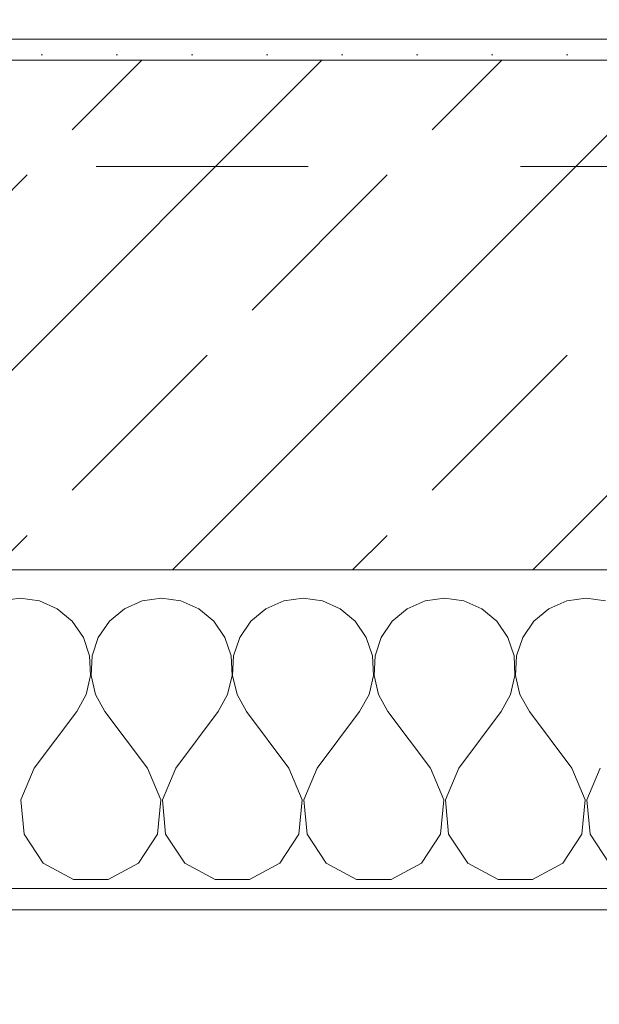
# Model space of a CAD drawing. Header units: metres. Extents: x -4 to 100, y -11 to 17.
# Tile 27 of 256: x 3.666 to 3.94, y -0.2 to 0.264. Entities that reach past the tile are written whole.
import ezdxf

# ---------------------------------------------------------------- set-up
doc = ezdxf.new("R2010")
doc.units = ezdxf.units.M
doc.header["$MEASUREMENT"] = 0
doc.linetypes.add('Untersicht', pattern=[0.1, 0.075, -0.025])
for name, color, linetype in [('152 - Bemaßung_ Beschriftung.Ausbau', 7, 'Continuous'), ('603 - Struktur.Bodenplatte_ Decke Roh', 7, 'Continuous'), ('604 - Struktur.Wand Aussen', 7, 'Continuous'), ('650 - Abdeckung.Fußboden Aufbau', 7, 'Continuous'), ('Neubau_653 - Abdeckung.TB Verkofferung', 7, 'Continuous')]:
    doc.layers.add(name, color=color, linetype=linetype)
doc.styles.add('ERSTELLTER_STIL_2', font='txt')
doc.dimstyles.new('ERSTELLTER_STIL__3', dxfattribs={"dimtxt": 0.1, "dimasz": 0.0532, "dimexe": 0.18, "dimexo": 0.0625, "dimgap": 0, "dimtad": 1, "dimzin": 0, "dimdsep": 46, "dimtxsty": 'ERSTELLTER_STIL_2', "dimblk": 'ARROWHEAD_2', "dimblk1": 'ARROWHEAD_2', "dimblk2": 'ARROWHEAD_2', "dimcen": 0.09, "dimse1": 1, "dimse2": 1, "dimclrd": 7, "dimclre": 7, "dimclrt": 7, "dimazin": 0, "dimtfac": 1, "dimtdec": 4, "dimtmove": 0, "dimatfit": 3, "dimfxl": 1, "dimtolj": 1, "dimtzin": 0, "dimarcsym": 0})
doc.dimstyles.new('ERSTELLTER_STIL__5', dxfattribs={"dimtxt": 0.1, "dimasz": 0.0532, "dimexe": 0.18, "dimexo": 0.0625, "dimgap": 0, "dimtad": 1, "dimtih": 1, "dimtoh": 1, "dimzin": 0, "dimdsep": 46, "dimtxsty": 'ERSTELLTER_STIL_2', "dimblk": 'ARROWHEAD_2', "dimblk1": 'ARROWHEAD_2', "dimblk2": 'ARROWHEAD_2', "dimcen": 0.09, "dimse1": 1, "dimse2": 1, "dimclrd": 7, "dimclre": 7, "dimclrt": 7, "dimazin": 0, "dimtfac": 1, "dimtdec": 4, "dimtmove": 0, "dimatfit": 3, "dimfxl": 1, "dimtolj": 1, "dimtzin": 0, "dimarcsym": 0})

# ---------------------------------------------------------------- blocks, each defined once
blk = doc.blocks.new('*X118')
at = {"layer": '604 - Struktur.Wand Aussen', "color": 7, "linetype": 'Continuous', "lineweight": 5}
for p, q in [((3.66667, -0.00833), (3.65756, -0.0096)), ((3.67578, -0.0096), (3.66667, -0.00833)), ((3.73333, -0.00833), (3.72422, -0.0096)), ((3.74244, -0.0096), (3.73333, -0.00833)), ((3.8, -0.00833), (3.79089, -0.0096)), ((3.80911, -0.0096), (3.8, -0.00833)), ((3.86667, -0.00833), (3.85756, -0.0096)), ((3.87578, -0.0096), (3.86667, -0.00833)), ((3.93333, -0.00833), (3.92422, -0.0096)), ((3.94244, -0.0096), (3.93333, -0.00833)), ((3.68419, -0.01331), (3.67578, -0.0096)), ((3.69127, -0.01918), (3.68419, -0.01331)), ((3.71581, -0.01331), (3.70873, -0.01918)), ((3.72422, -0.0096), (3.71581, -0.01331)), ((3.75086, -0.01331), (3.74244, -0.0096)), ((3.75794, -0.01918), (3.75086, -0.01331)), ((3.78248, -0.01331), (3.77539, -0.01918)), ((3.79089, -0.0096), (3.78248, -0.01331)), ((3.81752, -0.01331), (3.80911, -0.0096)), ((3.82461, -0.01918), (3.81752, -0.01331)), ((3.84914, -0.01331), (3.84206, -0.01918)), ((3.85756, -0.0096), (3.84914, -0.01331)), ((3.88419, -0.01331), (3.87578, -0.0096)), ((3.89127, -0.01918), (3.88419, -0.01331)), ((3.91581, -0.01331), (3.90873, -0.01918)), ((3.92422, -0.0096), (3.91581, -0.01331)), ((3.69648, -0.02676), (3.69127, -0.01918)), ((3.70873, -0.01918), (3.70352, -0.02676)), ((3.76315, -0.02676), (3.75794, -0.01918)), ((3.77539, -0.01918), (3.77019, -0.02676)), ((3.82981, -0.02676), (3.82461, -0.01918)), ((3.84206, -0.01918), (3.83685, -0.02676)), ((3.89648, -0.02676), (3.89127, -0.01918)), ((3.90873, -0.01918), (3.90352, -0.02676)), ((3.69942, -0.03547), (3.69648, -0.02676)), ((3.70352, -0.02676), (3.70058, -0.03547)), ((3.76609, -0.03547), (3.76315, -0.02676)), ((3.77019, -0.02676), (3.76725, -0.03547)), ((3.83275, -0.03547), (3.82981, -0.02676)), ((3.83685, -0.02676), (3.83391, -0.03547)), ((3.89942, -0.03547), (3.89648, -0.02676)), ((3.90352, -0.02676), (3.90058, -0.03547)), ((3.69987, -0.04466), (3.69942, -0.03547)), ((3.70058, -0.03547), (3.70013, -0.04466)), ((3.76653, -0.04466), (3.76609, -0.03547)), ((3.76725, -0.03547), (3.7668, -0.04466)), ((3.8332, -0.04466), (3.83275, -0.03547)), ((3.83391, -0.03547), (3.83347, -0.04466)), ((3.89987, -0.04466), (3.89942, -0.03547)), ((3.90058, -0.03547), (3.90013, -0.04466)), ((3.69778, -0.05362), (3.69987, -0.04466)), ((3.70013, -0.04466), (3.70222, -0.05362)), ((3.76445, -0.05362), (3.76653, -0.04466)), ((3.7668, -0.04466), (3.76888, -0.05362)), ((3.83112, -0.05362), (3.8332, -0.04466)), ((3.83347, -0.04466), (3.83555, -0.05362)), ((3.89778, -0.05362), (3.89987, -0.04466)), ((3.90013, -0.04466), (3.90222, -0.05362)), ((3.69333, -0.06167), (3.69778, -0.05362)), ((3.70222, -0.05362), (3.70667, -0.06167)), ((3.76, -0.06167), (3.76445, -0.05362)), ((3.76888, -0.05362), (3.77333, -0.06167)), ((3.82667, -0.06167), (3.83112, -0.05362)), ((3.83555, -0.05362), (3.84, -0.06167)), ((3.89333, -0.06167), (3.89778, -0.05362)), ((3.90222, -0.05362), (3.90667, -0.06167)), ((3.67333, -0.08833), (3.69333, -0.06167)), ((3.72667, -0.08833), (3.70667, -0.06167)), ((3.74, -0.08833), (3.76, -0.06167)), ((3.79333, -0.08833), (3.77333, -0.06167)), ((3.80667, -0.08833), (3.82667, -0.06167)), ((3.86, -0.08833), (3.84, -0.06167)), ((3.87333, -0.08833), (3.89333, -0.06167)), ((3.92667, -0.08833), (3.90667, -0.06167)), ((3.67333, -0.08833), (3.66705, -0.1033)), ((3.73295, -0.1033), (3.72667, -0.08833)), ((3.74, -0.08833), (3.73371, -0.1033)), ((3.79962, -0.1033), (3.79333, -0.08833)), ((3.80667, -0.08833), (3.80038, -0.1033)), ((3.86629, -0.1033), (3.86, -0.08833)), ((3.87333, -0.08833), (3.86705, -0.1033)), ((3.93295, -0.1033), (3.92667, -0.08833)), ((3.94, -0.08833), (3.93371, -0.1033)), ((3.66705, -0.1033), (3.66858, -0.11947)), ((3.73142, -0.11947), (3.73295, -0.1033)), ((3.73371, -0.1033), (3.73525, -0.11947)), ((3.79808, -0.11947), (3.79962, -0.1033)), ((3.80038, -0.1033), (3.80192, -0.11947)), ((3.86475, -0.11947), (3.86629, -0.1033)), ((3.86705, -0.1033), (3.86858, -0.11947)), ((3.93142, -0.11947), (3.93295, -0.1033)), ((3.93371, -0.1033), (3.93525, -0.11947)), ((3.66858, -0.11947), (3.67757, -0.13299)), ((3.72243, -0.13299), (3.73142, -0.11947)), ((3.73525, -0.11947), (3.74424, -0.13299)), ((3.7891, -0.13299), (3.79808, -0.11947)), ((3.80192, -0.11947), (3.8109, -0.13299)), ((3.85576, -0.13299), (3.86475, -0.11947)), ((3.86858, -0.11947), (3.87757, -0.13299)), ((3.92243, -0.13299), (3.93142, -0.11947)), ((3.93525, -0.11947), (3.94424, -0.13299)), ((3.67757, -0.13299), (3.69188, -0.14066)), ((3.70812, -0.14066), (3.72243, -0.13299)), ((3.74424, -0.13299), (3.75855, -0.14066)), ((3.77479, -0.14066), (3.7891, -0.13299)), ((3.8109, -0.13299), (3.82521, -0.14066)), ((3.84145, -0.14066), (3.85576, -0.13299)), ((3.87757, -0.13299), (3.89188, -0.14066)), ((3.90812, -0.14066), (3.92243, -0.13299)), ((3.69188, -0.14066), (3.70812, -0.14066)), ((3.75855, -0.14066), (3.77479, -0.14066)), ((3.82521, -0.14066), (3.84145, -0.14066)), ((3.89188, -0.14066), (3.90812, -0.14066))]:
    blk.add_line(p, q, dxfattribs=at)
blk = doc.blocks.new('*D420')
at = {"layer": '152 - Bemaßung_ Beschriftung.Ausbau', "color": 7, "linetype": 'Continuous', "lineweight": 5}
for p, q in [((-1.71, 5.89269), (-1.64, 5.85228)), ((-1.675, 0.245), (-1.675, 5.87248)), ((-1.71, 0.26521), (-1.64, 0.22479)), ((-1.6225, 0.245), (-1.7275, 0.245)), ((-1.675, 0.005), (-1.675, 0.245))]:
    blk.add_line(p, q, dxfattribs=at)
at = {"layer": '152 - Bemaßung_ Beschriftung.Ausbau', "color": 7, "lineweight": 5, "char_height": 0.1, "attachment_point": 7, "rotation": 90, "style": 'ERSTELLTER_STIL_2'}
for s, insert in [('\\A1;{\\pql;\\fArial|b0|i0|c0|p38;15}', (-1.695, 5.70048)), ('\\A1;{\\pql;\\fArial|b0|i0|c0|p38;5,62\\fArial|b0|i0|c0|p38;\\A1{\\H.66x;\\S75^  ;}}', (-1.67559, 2.79974))]:
    blk.add_mtext(s, dxfattribs=dict(at, insert=insert))
blk = doc.blocks.new('ARROWHEAD_2')
at = {"color": 0, "linetype": 'Continuous', "lineweight": 0}
for p, q in [((-0.3781, -0.655), (0.3781, 0.655)), ((0, 0), (-1, 0))]:
    blk.add_line(p, q, dxfattribs=at)
blk = doc.blocks.new('*D421')
at = {"layer": '152 - Bemaßung_ Beschriftung.Ausbau', "color": 7, "linetype": 'Continuous', "lineweight": 5}
for p, q in [((-1.71, 6.04269), (-1.64, 6.00228)), ((-1.675, 5.87248), (-1.675, 6.02248)), ((-1.71, 5.89269), (-1.64, 5.85228)), ((-1.6225, 5.87248), (-1.7275, 5.87248)), ((-1.675, 0.245), (-1.675, 5.87248))]:
    blk.add_line(p, q, dxfattribs=at)
blk = doc.blocks.new('*D444')
at = {"layer": '152 - Bemaßung_ Beschriftung.Ausbau', "color": 7, "linetype": 'Continuous', "lineweight": 5}
for p, q in [((3.52, -4.1125), (3.52, -4.0075)), ((4.72, -4.1125), (4.72, -4.0075)), ((3.54021, -4.025), (3.49979, -4.095)), ((4.74021, -4.025), (4.69979, -4.095)), ((1.12, -4.06), (3.52, -4.06)), ((3.52, -4.06), (4.72, -4.06)), ((4.72, -4.06), (7.12, -4.06))]:
    blk.add_line(p, q, dxfattribs=at)
at = {"layer": '152 - Bemaßung_ Beschriftung.Ausbau', "color": 7, "lineweight": 5, "insert": (3.98697, -4.04), "char_height": 0.1, "attachment_point": 7, "style": 'ERSTELLTER_STIL_2'}
blk.add_mtext('\\A1;{\\pql;\\fArial|b0|i0|c0|p38;1,20}', dxfattribs=at)
blk = doc.blocks.new('*D479')
at = {"layer": '152 - Bemaßung_ Beschriftung.Ausbau', "color": 7, "linetype": 'Continuous', "lineweight": 5}
for p, q in [((0.225, -4.6125), (0.225, -4.5075)), ((4.04499, -4.6125), (4.04499, -4.5075)), ((0.24521, -4.525), (0.20479, -4.595)), ((4.0652, -4.525), (4.02478, -4.595)), ((-0.015, -4.56), (0.225, -4.56)), ((0.225, -4.56), (4.04499, -4.56)), ((4.04499, -4.56), (4.19499, -4.56))]:
    blk.add_line(p, q, dxfattribs=at)
at = {"layer": '152 - Bemaßung_ Beschriftung.Ausbau', "color": 7, "lineweight": 5, "char_height": 0.1, "attachment_point": 7, "style": 'ERSTELLTER_STIL_2'}
for s, insert in [('\\A1;{\\pql;\\fArial|b0|i0|c0|p38;3,82}', (1.92608, -4.54)), ('\\A1;{\\pql;\\fArial|b0|i0|c0|p38;15}', (3.87299, -4.54))]:
    blk.add_mtext(s, dxfattribs=dict(at, insert=insert))
blk = doc.blocks.new('*D522')
at = {"layer": '152 - Bemaßung_ Beschriftung.Ausbau', "color": 7, "linetype": 'Continuous', "lineweight": 5}
for p, q in [((0.67999, -5.1125), (0.67999, -5.0075)), ((3.97999, -5.1125), (3.97999, -5.0075)), ((0.7002, -5.025), (0.65978, -5.095)), ((4.0002, -5.025), (3.95978, -5.095)), ((0.37999, -5.06), (0.67999, -5.06)), ((0.67999, -5.06), (3.97999, -5.06)), ((3.97999, -5.06), (4.27999, -5.06))]:
    blk.add_line(p, q, dxfattribs=at)
at = {"layer": '152 - Bemaßung_ Beschriftung.Ausbau', "color": 7, "lineweight": 5, "insert": (2.19696, -5.04), "char_height": 0.1, "attachment_point": 7, "style": 'ERSTELLTER_STIL_2'}
blk.add_mtext('\\A1;{\\pql;\\fArial|b0|i0|c0|p38;3,30}', dxfattribs=at)
blk = doc.blocks.new('*D562')
at = {"layer": '152 - Bemaßung_ Beschriftung.Ausbau', "color": 7, "linetype": 'Continuous', "lineweight": 5}
for p, q in [((-0.165, -6.1125), (-0.165, -6.0075)), ((62.42503, -6.1125), (62.42503, -6.0075)), ((-0.14479, -6.025), (-0.18521, -6.095)), ((62.40482, -6.095), (62.44523, -6.025)), ((-0.19923, -6.06), (-0.165, -6.06)), ((-0.165, -6.06), (62.42503, -6.06)), ((62.42503, -6.06), (62.45926, -6.06))]:
    blk.add_line(p, q, dxfattribs=at)
at = {"layer": '152 - Bemaßung_ Beschriftung.Ausbau', "color": 7, "lineweight": 5, "insert": (30.95904, -6.04), "char_height": 0.1, "attachment_point": 7, "style": 'ERSTELLTER_STIL_2'}
blk.add_mtext('\\A1;{\\pql;\\fArial|b0|i0|c0|p38;62,59}', dxfattribs=at)
blk = doc.blocks.new('*D747')
at = {"layer": '152 - Bemaßung_ Beschriftung.Ausbau', "color": 7, "linetype": 'Continuous', "lineweight": 5}
for p, q in [((-0.165, -5.6125), (-0.165, -5.5075)), ((43.74, -5.6125), (43.74, -5.5075)), ((-0.14479, -5.525), (-0.18521, -5.595)), ((43.76021, -5.525), (43.71979, -5.595)), ((-0.19923, -5.56), (-0.165, -5.56)), ((-0.165, -5.56), (43.74, -5.56)), ((43.74, -5.56), (43.89, -5.56))]:
    blk.add_line(p, q, dxfattribs=at)
at = {"layer": '152 - Bemaßung_ Beschriftung.Ausbau', "color": 7, "lineweight": 5, "char_height": 0.1, "attachment_point": 7, "style": 'ERSTELLTER_STIL_2'}
for s, insert in [('\\A1;{\\pql;\\fArial|b0|i0|c0|p38;43,90\\fArial|b0|i0|c0|p38;\\A1{\\H.66x;\\S5^  ;}}', (21.59149, -5.55941)), ('\\A1;{\\pql;\\fArial|b0|i0|c0|p38;15}', (43.73989, -5.5505))]:
    blk.add_mtext(s, dxfattribs=dict(at, insert=insert))

msp = doc.modelspace()

# ---------------------------------------------------------------- hatches: boundary and pattern name
at = {"layer": '604 - Struktur.Wand Aussen', "linetype": 'Continuous', "lineweight": 0, "true_color": 0x000000}
h = msp.add_hatch(dxfattribs=at)
h.set_pattern_fill('Gips_0001', color=18, style=0, pattern_type=2)
h.set_pattern_definition([(45, (0, 0), (-0.01767767, 0.01767767), [0, -0.025])])
h.paths.add_polyline_path([(3.96999, 0.255), (3.52, 0.255), (3.52, 0.245), (3.96999, 0.245)])
h = msp.add_hatch(dxfattribs=at)
h.set_pattern_fill('Beton__Stahlbeton_0001', color=18, style=0, pattern_type=2)
h.set_pattern_definition([(45, (0, 0), (-0.0848528, 0.0848528), []), (45, (-0.04243, 0.04243), (-0.0848528, 0.0848528), [0.09, -0.03])])
h.paths.add_polyline_path([(3.52, 0.125), (3.46, 0.125), (3.46, 0.005), (4.78, 0.005), (4.78, 0.125), (4.72, 0.125), (4.72, 0.195), (4.72, 0.245), (3.52, 0.245), (3.52, 0.195)])
h = msp.add_hatch(dxfattribs=at)
h.set_pattern_fill('Verputz_0001', color=18, style=0, pattern_type=2)
h.set_pattern_definition([(0, (0, 0), (0, 0.0866025), [0, -0.05]), (0, (0.025, 0.0433), (0, 0.0866025), [0, -0.05])])
h.paths.add_polyline_path([(3.43, -0.155), (4.81, -0.155), (4.81, -0.145), (3.43, -0.145)])

# ---------------------------------------------------------------- linework, layer by layer
at = {"layer": '603 - Struktur.Bodenplatte_ Decke Roh', "color": 7, "linetype": 'Continuous', "lineweight": 18, "flags": 128}
msp.add_lwpolyline([(-0.015, 13.695), (-0.015, 0.005), (43.89, 0.005)], dxfattribs=at)
at = {"layer": '604 - Struktur.Wand Aussen', "color": 7, "linetype": 'Continuous', "lineweight": 13}
for p, q in [((4.72, 0.245), (3.52, 0.245)), ((3.46, 0.005), (4.78, 0.005))]:
    msp.add_line(p, q, dxfattribs=at)
at = {"layer": '604 - Struktur.Wand Aussen', "color": 7, "linetype": 'Continuous', "lineweight": 5}
msp.add_line((3.46, -0.145), (4.78, -0.145), dxfattribs=at)
at = {"layer": '604 - Struktur.Wand Aussen', "color": 7, "linetype": 'Continuous', "lineweight": 5, "flags": 128}
for points in [[(3.96999, 0.255), (3.52, 0.255)], [(3.43, -0.155), (4.81, -0.155)]]:
    msp.add_lwpolyline(points, dxfattribs=at)
at = {"layer": '650 - Abdeckung.Fußboden Aufbau', "color": 7, "linetype": 'Continuous', "lineweight": 13, "flags": 128}
msp.add_lwpolyline([(0.23476, 0.70998), (0.68999, 0.70998), (0.68999, 0.255), (3.96999, 0.255), (3.96999, 0.70998), (4.04499, 0.70998), (4.04499, 5.87248), (2.69999, 5.87248)], dxfattribs=at)
at = {"layer": 'Neubau_653 - Abdeckung.TB Verkofferung', "color": 1, "linetype": 'Untersicht', "lineweight": 9}
msp.add_line((0.70249, 0.19498), (29.32999, 0.19498), dxfattribs=at)

# ---------------------------------------------------------------- block references
at = {"layer": '604 - Struktur.Wand Aussen', "color": 7, "lineweight": 18}
msp.add_blockref('*X118', (0, 0), dxfattribs=at)

# ---------------------------------------------------------------- dimensions: what is measured, and where the dimension line sits
at = {"layer": '152 - Bemaßung_ Beschriftung.Ausbau', "color": 7, "linetype": 'Continuous', "lineweight": 5}
for base, p1, p2, picture, middle in [((-1.675, 6.02248), (5.76624, 5.87248), (5.76624, 6.02248), '*D421', (-1.745, 5.77672)), ((-1.675, 5.87248), (0.225, 0.245), (5.76624, 5.87248), '*D420', (-1.745, 3.1028))]:
    dim = msp.add_linear_dim(base=base, p1=p1, p2=p2, angle=90, dimstyle='ERSTELLTER_STIL__3', dxfattribs=at)
    dim.commit()
    dim.dimension.update_dxf_attribs({"geometry": picture, "text_midpoint": middle, "dimtype": 160, "text_rotation": 90})
for base, p1, p2, picture, middle in [((4.04499, -4.56), (0.225, 0.245), (4.04499, 3.29123), '*D479', (2.05596, -4.49)), ((3.97999, -5.06), (0.67999, 0.69998), (3.97999, 0.69998), '*D522', (2.32684, -4.99)), ((4.72, -4.06), (3.52, 0.125), (4.72, 0.125), '*D444', (4.11685, -3.99)), ((62.42503, -6.06), (-0.165, -0.145), (62.42503, -0.145), '*D562', (31.12704, -5.99)), ((43.7400000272, -5.5599999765), (-0.165, -0.145), (43.7400000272, -0.145), '*D747', (21.8945452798, -5.4899999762))]:
    dim = msp.add_linear_dim(base=base, p1=p1, p2=p2, angle=0, dimstyle='ERSTELLTER_STIL__5', dxfattribs=at)
    dim.commit()
    dim.dimension.update_dxf_attribs({"geometry": picture, "text_midpoint": middle, "dimtype": 160})

doc.saveas('drawing.dxf')
